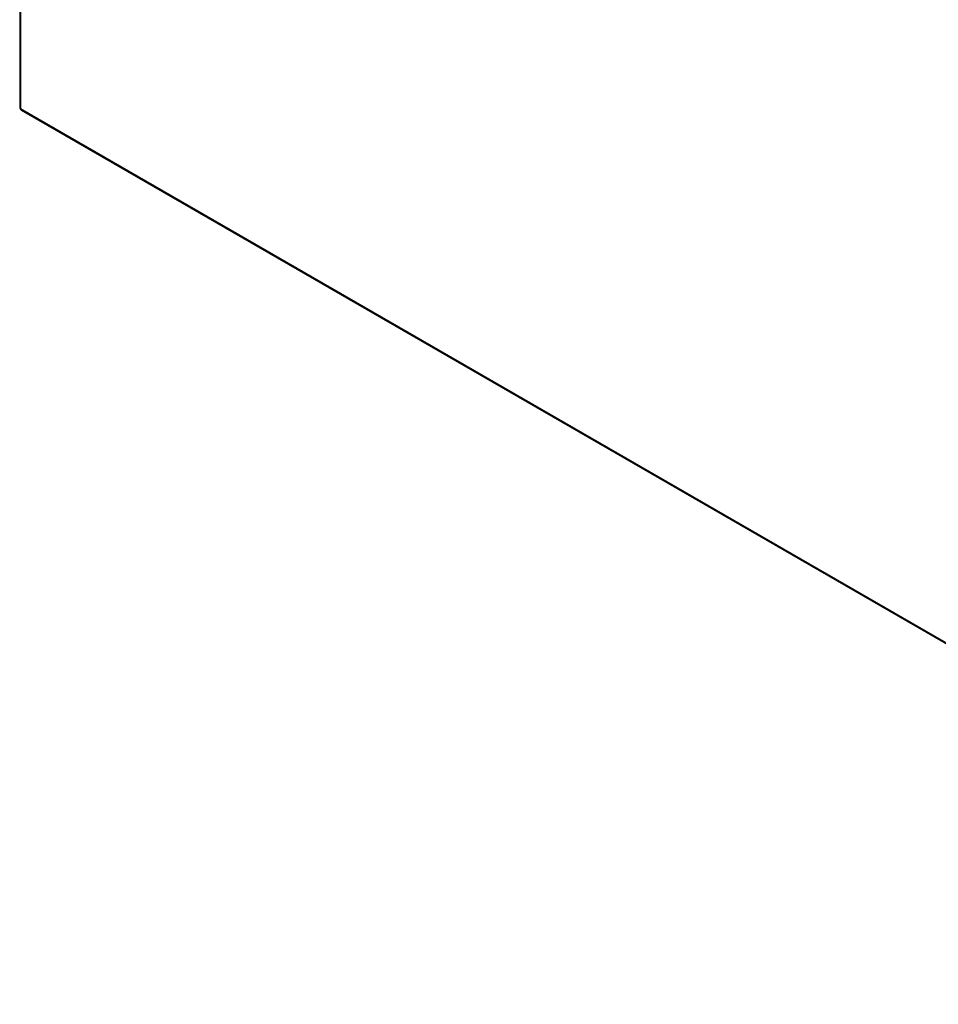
# Model space of a CAD drawing. Header units: inches. Extents: x 28 to 747, y 82 to 345.
# Tile 23 of 31: x 636 to 666, y 279 to 312. Entities that reach past the tile are written whole.
import ezdxf

# ---------------------------------------------------------------- set-up
doc = ezdxf.new("R2010")
doc.units = ezdxf.units.IN
doc.header["$MEASUREMENT"] = 0
doc.layers.add('Visible Edges(ANSI)', color=7, linetype='Continuous', lineweight=25)
doc.layers.add('Visible Tangent Edges(ANSI)', color=7, linetype='Continuous', lineweight=25)

msp = doc.modelspace()

# ---------------------------------------------------------------- linework, layer by layer
at = {"layer": 'Visible Edges(ANSI)'}
for p, q in [((636.235, 338.63), (636.235, 308.648)), ((636.285, 308.562), (686.917, 279.33))]:
    msp.add_line(p, q, dxfattribs=at)
msp.add_arc((636.334, 308.648), 0.099, 180, 240, dxfattribs=at)
at = {"layer": 'Visible Tangent Edges(ANSI)'}
for p, q in [((636.264, 338.589), (636.264, 308.608)), ((636.264, 308.608), (686.897, 279.375))]:
    msp.add_line(p, q, dxfattribs=at)
for major_axis, start_param, end_param in [((-0.099, 0), 0, 0.785398), ((-0.0495, -0.0857), 5.497787, 6.283185)]:
    msp.add_ellipse((636.334, 308.648), major_axis=major_axis, ratio=0.57735, start_param=start_param, end_param=end_param, dxfattribs=at)

doc.saveas('drawing.dxf')
